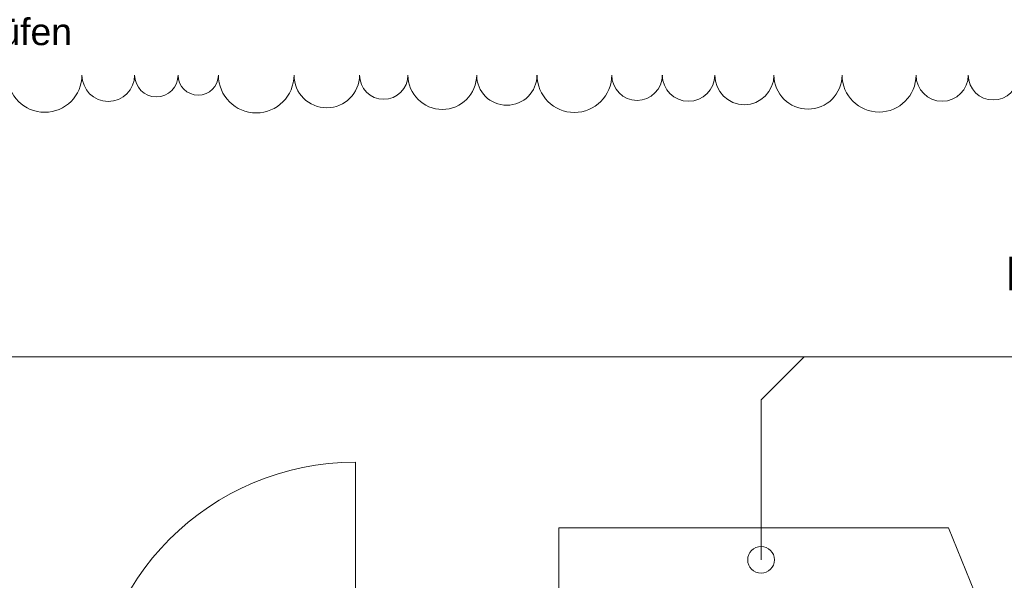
# Model space of a CAD drawing. Header units: metres. Extents: x -79 to 740, y -195 to 69.
# Tile 203 of 212: x 19.49 to 23.18, y 14.48 to 16.57. Entities that reach past the tile are written whole.
import ezdxf

# ---------------------------------------------------------------- set-up
doc = ezdxf.new("R2010")
doc.units = ezdxf.units.M
doc.header["$MEASUREMENT"] = 0
for name, color, linetype in [('10 Wand außen', 7, 'Continuous'), ('70 Entwässerung_Schmutzwasser', 7, 'Continuous'), ('90 Allgemein Hinweise', 7, 'Continuous'), ('Neubau_10 Wand außen', 7, 'Continuous')]:
    doc.layers.add(name, color=color, linetype=linetype)
doc.styles.add('ERSTELLTER_STIL_2', font='ARIALN.TTF')
doc.styles.add('ERSTELLTER_STIL_3', font='arial.ttf')
doc.linetypes.add('Schmutzwasserleitung', pattern='A,0,[2,995_ARC_230 ERW_GR_EG_2607011.Shx,S=0.00784,R=0,X=0,Y=0],-0.987778,0', length=0.987778)

# ---------------------------------------------------------------- blocks, each defined once
blk = doc.blocks.new('Blockrahmentür 1-Fl 27_2')
at = {"layer": 'Neubau_10 Wand außen', "color": 7, "linetype": 'Continuous', "lineweight": 13}
for p, q in [((0.4925, 0.01), (0.4925, 0.995)), ((-0.4925, 0.01), (-0.515, 0.01)), ((-0.515, 0.01), (-0.515, 0)), ((-0.515, 0), (-0.505, 0)), ((-0.505, 0), (-0.505, -0.24)), ((-0.4925, -0.01), (-0.4925, 0.01)), ((0.4925, -0.01), (0.4925, 0.01)), ((0.4925, 0.01), (0.515, 0.01)), ((0.515, 0), (0.505, 0)), ((0.505, 0), (0.505, -0.24)), ((0.515, 0.01), (0.515, 0)), ((-0.4675, -0.01), (-0.4925, -0.01)), ((-0.4675, -0.25), (-0.4675, -0.01)), ((0.4675, -0.25), (0.4675, -0.01)), ((0.4675, -0.01), (0.4925, -0.01)), ((-0.505, -0.24), (-0.515, -0.24)), ((-0.515, -0.24), (-0.515, -0.25)), ((-0.515, -0.25), (-0.4675, -0.25)), ((0.515, -0.25), (0.4675, -0.25)), ((0.505, -0.24), (0.515, -0.24)), ((0.515, -0.24), (0.515, -0.25))]:
    blk.add_line(p, q, dxfattribs=at)
at = {"layer": 'Neubau_10 Wand außen', "color": 7, "linetype": 'Continuous', "lineweight": 9}
for p, q in [((-0.505, 0), (-0.505, -0.24)), ((-0.505, 0), (-0.505, -0.24)), ((0.505, 0), (0.505, -0.24)), ((0.505, 0), (0.505, -0.24))]:
    blk.add_line(p, q, dxfattribs=at)
blk.add_arc((0.4925, 0.01), 0.985, 90, 180, dxfattribs=at)

msp = doc.modelspace()

# ---------------------------------------------------------------- linework, layer by layer
at = {"layer": '10 Wand außen', "color": 7, "linetype": 'Continuous', "lineweight": 9, "flags": 128}
for points in [[(21.5125, 14.6719), (21.5125, 13.9225)], [(21.8125, 14.6719), (21.5125, 14.6719)], [(22.9725, 14.6719), (21.8125, 14.6719)], [(22.9725, 14.6719), (23.0693, 14.4319)]]:
    msp.add_lwpolyline(points, dxfattribs=at)
at = {"layer": '70 Entwässerung_Schmutzwasser', "color": 34, "linetype": 'Schmutzwasserleitung', "lineweight": 18, "true_color": 0xa85100}
for p, q in [((35.5016, 15.3119), (18.1784, 15.3119)), ((22.4312, 15.3119), (22.2697, 15.1505)), ((22.2697, 15.1505), (22.2697, 14.5519))]:
    msp.add_line(p, q, dxfattribs=at)
msp.add_circle((22.2697, 14.5519), 0.05, dxfattribs=at)
at = {"layer": '90 Allgemein Hinweise', "color": 6, "linetype": 'Continuous', "lineweight": 18}
for centre, radius in [((19.5856, 16.3673), 0.1393), ((19.8236, 16.3673), 0.0987), ((20.0037, 16.3673), 0.0814), ((20.1606, 16.3673), 0.0755), ((20.3779, 16.3673), 0.1417), ((20.6423, 16.3673), 0.1227), ((20.8557, 16.3673), 0.0907), ((21.0753, 16.3673), 0.1288), ((21.3171, 16.3673), 0.113), ((21.5703, 16.3673), 0.1401), ((21.8051, 16.3673), 0.0947), ((21.998, 16.3673), 0.0983), ((22.2072, 16.3673), 0.1109), ((22.4457, 16.3673), 0.1276), ((22.7119, 16.3673), 0.1385), ((22.9483, 16.3673), 0.0979), ((23.1395, 16.3673), 0.0933)]:
    msp.add_arc(centre, radius, 180, 0, dxfattribs=at)

# ---------------------------------------------------------------- block references
at = {"layer": 'Neubau_10 Wand außen', "color": 7, "linetype": 'Continuous', "lineweight": 13, "rotation": 0.006365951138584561}
msp.add_blockref('Blockrahmentür 1-Fl 27_2', (20.2575, 13.9224), dxfattribs=at)

# ---------------------------------------------------------------- texts
at = {"layer": '70 Entwässerung_Schmutzwasser', "color": 34, "linetype": 'Continuous', "lineweight": 18, "true_color": 0xa85100, "insert": (23.5541, 15.6867), "char_height": 0.125, "attachment_point": 2, "style": 'ERSTELLTER_STIL_2'}
msp.add_mtext('\\A1;{\\pqc;\\fArial Narrow|b0|i0|c0|p0;\\W1.000000;DN 100^I2%}', dxfattribs=at)
at = {"layer": '90 Allgemein Hinweise', "color": 6, "lineweight": 18, "insert": (17.6068, 16.5143), "char_height": 0.1, "attachment_point": 4, "style": 'ERSTELLTER_STIL_3'}
msp.add_mtext('\\A1;{\\pql;\\fArial|b0|i0|c0|p0;\\W1.000000;Position Türen vor Ort überprüfen}', dxfattribs=at)

doc.saveas('drawing.dxf')
